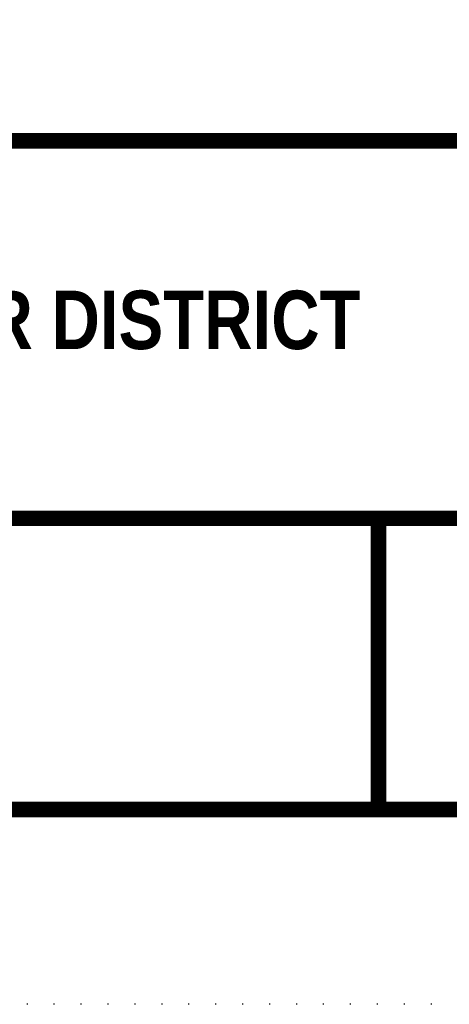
# Model space of a CAD drawing. Extents: x 204 to 1091, y -244 to 171.
# Tile 2 of 246: x 981 to 1022, y -244 to -148. Entities that reach past the tile are written whole.
import ezdxf
from ezdxf.enums import TextEntityAlignment as Align

# ---------------------------------------------------------------- set-up
doc = ezdxf.new("R2010")
doc.units = 0
doc.header["$LTSCALE"] = 10
doc.header["$MEASUREMENT"] = 0
doc.linetypes.add('DOT2', pattern=[0.125, 0, -0.125])
doc.layers.get('DEFPOINTS').update_dxf_attribs({"linetype": 'CONTINUOUS'})
doc.layers.add('BORDER', color=252, linetype='CONTINUOUS')
doc.layers.add('TEXT', color=7, linetype='CONTINUOUS')
doc.styles.add('TECHNICAL', font='techb___.ttf')

msp = doc.modelspace()

# ---------------------------------------------------------------- linework, layer by layer
at = {"layer": 'BORDER', "color": 7, "const_width": 1.507}
msp.add_lwpolyline([(789.512, -224.697), (789.512, 151.944), (1071.993, 151.944), (1071.993, -224.697)], close=True, dxfattribs=at)
for points in [[(789.512, -160.098), (1071.993, -160.098)], [(789.512, -196.572), (1071.993, -196.572)], [(1015.497, -196.572), (1015.497, -224.697)]]:
    msp.add_lwpolyline(points, dxfattribs=at)
at = {"layer": 'DEFPOINTS', "color": 7, "linetype": 'DOT2', "ltscale": 2}
msp.add_lwpolyline([(770.68, -243.529), (770.68, 170.776), (1090.825, 170.776), (1090.825, -243.529)], close=True, dxfattribs=at)

# ---------------------------------------------------------------- texts
at = {"layer": 'TEXT', "color": 7, "style": 'TECHNICAL'}
msp.add_text('BELMONT COUNTY WATER AND SEWER DISTRICT', height=5.64962, dxfattribs=at).set_placement((1013.754, -177.398), align=Align.MIDDLE_RIGHT)

doc.saveas('drawing.dxf')
